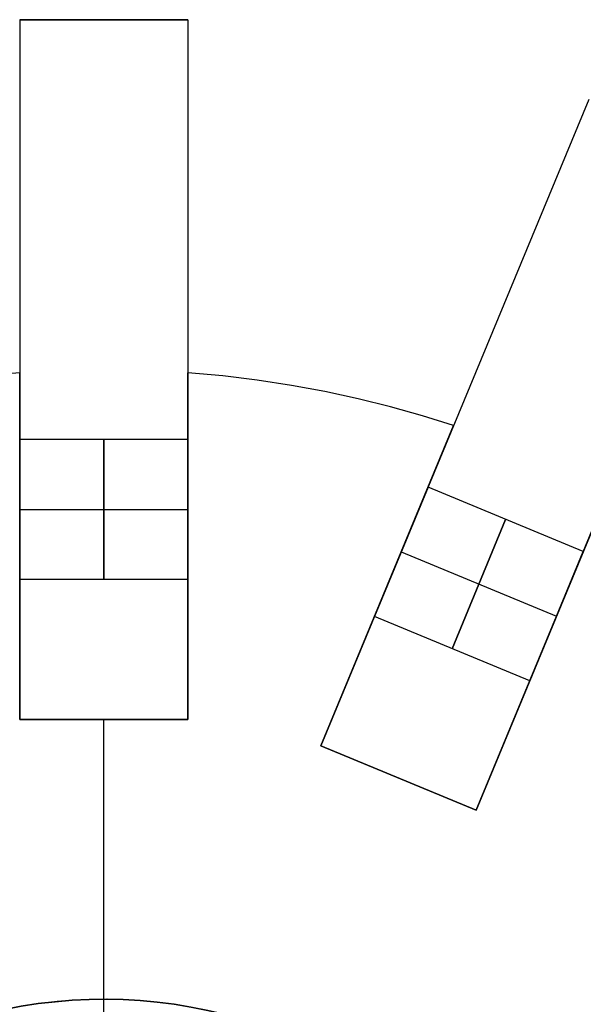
# Model space of a CAD drawing. Header units: millimetres. Extents: x 625 to 835, y -1439 to -1229.
# Tile 8 of 9: x 724 to 764, y -1300 to -1229. Entities that reach past the tile are written whole.
import ezdxf

# ---------------------------------------------------------------- set-up
doc = ezdxf.new("R2010")
doc.units = ezdxf.units.MM

msp = doc.modelspace()

# ---------------------------------------------------------------- linework, layer by layer
at = {"extrusion": (1, 0, 0)}
for points in [[(-1229.424, 20), (-1229.424, 704)], [(-1229.424, 704), (-1229.441, 705.024), (-1229.494, 706.047), (-1229.581, 707.068), (-1229.703, 708.085), (-1229.86, 709.097), (-1230.051, 710.104), (-1230.277, 711.103), (-1230.536, 712.094), (-1230.83, 713.075), (-1231.156, 714.046), (-1231.516, 715.006), (-1231.908, 715.952), (-1232.332, 716.885), (-1232.787, 717.802), (-1233.274, 718.703), (-1233.791, 719.588), (-1234.338, 720.454), (-1234.915, 721.3), (-1235.52, 722.127), (-1236.153, 722.933), (-1236.813, 723.716), (-1237.499, 724.477), (-1238.211, 725.213), (-1238.947, 725.925), (-1239.708, 726.611), (-1240.491, 727.271), (-1241.297, 727.904), (-1242.124, 728.509), (-1242.97, 729.085), (-1243.836, 729.633), (-1244.721, 730.15), (-1245.622, 730.637), (-1246.539, 731.092), (-1247.472, 731.516), (-1248.418, 731.908), (-1249.378, 732.268), (-1250.348, 732.594), (-1251.33, 732.888), (-1252.321, 733.147), (-1253.32, 733.373), (-1254.327, 733.564), (-1255.339, 733.721), (-1256.356, 733.843), (-1257.377, 733.93), (-1258.4, 733.983), (-1259.424, 734)], [(-1259.424, -10), (-1258.4, -9.983), (-1257.377, -9.93), (-1256.356, -9.843), (-1255.339, -9.721), (-1254.327, -9.564), (-1253.32, -9.373), (-1252.321, -9.147), (-1251.33, -8.888), (-1250.348, -8.594), (-1249.378, -8.268), (-1248.418, -7.908), (-1247.472, -7.516), (-1246.539, -7.092), (-1245.622, -6.637), (-1244.721, -6.15), (-1243.836, -5.633), (-1242.97, -5.085), (-1242.124, -4.509), (-1241.297, -3.904), (-1240.491, -3.271), (-1239.708, -2.611), (-1238.947, -1.925), (-1238.211, -1.213), (-1237.499, -0.477), (-1236.813, 0.284), (-1236.153, 1.067), (-1235.52, 1.873), (-1234.915, 2.7), (-1234.338, 3.546), (-1233.791, 4.412), (-1233.274, 5.297), (-1232.787, 6.198), (-1232.332, 7.115), (-1231.908, 8.048), (-1231.516, 8.994), (-1231.156, 9.954), (-1230.83, 10.925), (-1230.536, 11.906), (-1230.277, 12.897), (-1230.051, 13.896), (-1229.86, 14.903), (-1229.703, 15.915), (-1229.581, 16.932), (-1229.494, 17.953), (-1229.441, 18.976), (-1229.424, 20)], [(-1229.424, 704), (-1229.441, 705.024), (-1229.494, 706.047), (-1229.581, 707.068), (-1229.703, 708.085), (-1229.86, 709.097), (-1230.051, 710.104), (-1230.277, 711.103), (-1230.536, 712.094), (-1230.83, 713.075), (-1231.156, 714.046), (-1231.516, 715.006), (-1231.908, 715.952), (-1232.332, 716.885), (-1232.787, 717.802), (-1233.274, 718.703), (-1233.791, 719.588), (-1234.338, 720.454), (-1234.915, 721.3), (-1235.52, 722.127), (-1236.153, 722.933), (-1236.813, 723.716), (-1237.499, 724.477), (-1238.211, 725.213), (-1238.947, 725.925), (-1239.708, 726.611), (-1240.491, 727.271), (-1241.297, 727.904), (-1242.124, 728.509), (-1242.97, 729.085), (-1243.836, 729.633), (-1244.721, 730.15), (-1245.622, 730.637), (-1246.539, 731.092), (-1247.472, 731.516), (-1248.418, 731.908), (-1249.378, 732.268), (-1250.348, 732.594), (-1251.33, 732.888), (-1252.321, 733.147), (-1253.32, 733.373), (-1254.327, 733.564), (-1255.339, 733.721), (-1256.356, 733.843), (-1257.377, 733.93), (-1258.4, 733.983), (-1259.424, 734)], [(-1229.424, 20), (-1229.424, 704)], [(-1259.424, -10), (-1258.4, -9.983), (-1257.377, -9.93), (-1256.356, -9.843), (-1255.339, -9.721), (-1254.327, -9.564), (-1253.32, -9.373), (-1252.321, -9.147), (-1251.33, -8.888), (-1250.348, -8.594), (-1249.378, -8.268), (-1248.418, -7.908), (-1247.472, -7.516), (-1246.539, -7.092), (-1245.622, -6.637), (-1244.721, -6.15), (-1243.836, -5.633), (-1242.97, -5.085), (-1242.124, -4.509), (-1241.297, -3.904), (-1240.491, -3.271), (-1239.708, -2.611), (-1238.947, -1.925), (-1238.211, -1.213), (-1237.499, -0.477), (-1236.813, 0.284), (-1236.153, 1.067), (-1235.52, 1.873), (-1234.915, 2.7), (-1234.338, 3.546), (-1233.791, 4.412), (-1233.274, 5.297), (-1232.787, 6.198), (-1232.332, 7.115), (-1231.908, 8.048), (-1231.516, 8.994), (-1231.156, 9.954), (-1230.83, 10.925), (-1230.536, 11.906), (-1230.277, 12.897), (-1230.051, 13.896), (-1229.86, 14.903), (-1229.703, 15.915), (-1229.581, 16.932), (-1229.494, 17.953), (-1229.441, 18.976), (-1229.424, 20)], [(-1259.424, 734), (-1258.4, 733.983), (-1257.377, 733.93), (-1256.356, 733.843), (-1255.339, 733.721), (-1254.327, 733.564), (-1253.32, 733.373), (-1252.321, 733.147), (-1251.33, 732.888), (-1250.348, 732.594), (-1249.378, 732.268), (-1248.418, 731.908), (-1247.472, 731.516), (-1246.539, 731.092), (-1245.622, 730.637), (-1244.721, 730.15), (-1243.836, 729.633), (-1242.97, 729.085), (-1242.124, 728.509), (-1241.297, 727.904), (-1240.491, 727.271), (-1239.708, 726.611), (-1238.947, 725.925), (-1238.211, 725.213), (-1237.499, 724.477), (-1236.813, 723.716), (-1236.153, 722.933), (-1235.52, 722.127), (-1234.915, 721.3), (-1234.338, 720.454), (-1233.791, 719.588), (-1233.274, 718.703), (-1232.787, 717.802), (-1232.332, 716.885), (-1231.908, 715.952), (-1231.516, 715.006), (-1231.156, 714.046), (-1230.83, 713.075), (-1230.536, 712.094), (-1230.277, 711.103), (-1230.051, 710.104), (-1229.86, 709.097), (-1229.703, 708.085), (-1229.581, 707.068), (-1229.494, 706.047), (-1229.441, 705.024), (-1229.424, 704)], [(-1229.424, 704), (-1229.424, 20)], [(-1229.424, 20), (-1229.441, 18.976), (-1229.494, 17.953), (-1229.581, 16.932), (-1229.703, 15.915), (-1229.86, 14.903), (-1230.051, 13.896), (-1230.277, 12.897), (-1230.536, 11.906), (-1230.83, 10.925), (-1231.156, 9.954), (-1231.516, 8.994), (-1231.908, 8.048), (-1232.332, 7.115), (-1232.787, 6.198), (-1233.274, 5.297), (-1233.791, 4.412), (-1234.338, 3.546), (-1234.915, 2.7), (-1235.52, 1.873), (-1236.153, 1.067), (-1236.813, 0.284), (-1237.499, -0.477), (-1238.211, -1.213), (-1238.947, -1.925), (-1239.708, -2.611), (-1240.491, -3.271), (-1241.297, -3.904), (-1242.124, -4.509), (-1242.97, -5.085), (-1243.836, -5.633), (-1244.721, -6.15), (-1245.622, -6.637), (-1246.539, -7.092), (-1247.472, -7.516), (-1248.418, -7.908), (-1249.378, -8.268), (-1250.348, -8.594), (-1251.33, -8.888), (-1252.321, -9.147), (-1253.32, -9.373), (-1254.327, -9.564), (-1255.339, -9.721), (-1256.356, -9.843), (-1257.377, -9.93), (-1258.4, -9.983), (-1259.424, -10)], [(-1254.424, 733.58), (-1254.424, -9.58)], [(-1254.424, 733.58), (-1254.424, -9.58)], [(-1254.649, 0), (-1254.649, 12)], [(-1254.649, 712), (-1254.649, 724)], [(-1254.649, 0), (-1254.649, 12)], [(-1254.649, 712), (-1254.649, 724)], [(-1258.426, 0), (-1258.426, 12)], [(-1258.426, 712), (-1258.426, 724)], [(-1258.217, 733.58), (-1258.217, -9.58)], [(-1269.424, 734), (-1269.765, 733.994), (-1270.106, 733.977), (-1270.447, 733.948), (-1270.786, 733.907), (-1271.123, 733.855), (-1271.458, 733.791), (-1271.792, 733.716), (-1272.122, 733.629), (-1272.449, 733.531), (-1272.773, 733.423), (-1273.092, 733.303), (-1273.408, 733.172), (-1273.719, 733.031), (-1274.025, 732.879), (-1274.325, 732.717), (-1274.62, 732.544), (-1274.908, 732.362), (-1275.191, 732.17), (-1275.466, 731.968), (-1275.735, 731.757), (-1275.996, 731.537), (-1276.249, 731.308), (-1276.495, 731.071), (-1276.732, 730.826), (-1276.961, 730.572), (-1277.181, 730.311), (-1277.392, 730.042), (-1277.594, 729.767), (-1277.786, 729.485), (-1277.968, 729.196), (-1278.141, 728.901), (-1278.303, 728.601), (-1278.455, 728.295), (-1278.596, 727.984), (-1278.727, 727.669), (-1278.847, 727.349), (-1278.955, 727.025), (-1279.053, 726.698), (-1279.14, 726.368), (-1279.215, 726.035), (-1279.279, 725.699), (-1279.331, 725.362), (-1279.371, 725.023), (-1279.401, 724.682), (-1279.418, 724.341), (-1279.424, 724)], [(-1279.424, 0), (-1279.418, -0.341), (-1279.401, -0.682), (-1279.371, -1.023), (-1279.331, -1.362), (-1279.279, -1.699), (-1279.215, -2.035), (-1279.14, -2.368), (-1279.053, -2.698), (-1278.955, -3.025), (-1278.847, -3.349), (-1278.727, -3.669), (-1278.596, -3.984), (-1278.455, -4.295), (-1278.303, -4.601), (-1278.141, -4.901), (-1277.968, -5.196), (-1277.786, -5.485), (-1277.594, -5.767), (-1277.392, -6.042), (-1277.181, -6.311), (-1276.961, -6.572), (-1276.732, -6.826), (-1276.495, -7.071), (-1276.249, -7.308), (-1275.996, -7.537), (-1275.735, -7.757), (-1275.466, -7.968), (-1275.191, -8.17), (-1274.908, -8.362), (-1274.62, -8.544), (-1274.325, -8.717), (-1274.025, -8.879), (-1273.719, -9.031), (-1273.408, -9.172), (-1273.092, -9.303), (-1272.773, -9.423), (-1272.449, -9.531), (-1272.122, -9.629), (-1271.792, -9.716), (-1271.458, -9.791), (-1271.123, -9.855), (-1270.786, -9.907), (-1270.447, -9.948), (-1270.106, -9.977), (-1269.765, -9.994), (-1269.424, -10)], [(-1269.424, 734), (-1269.765, 733.994), (-1270.106, 733.977), (-1270.447, 733.948), (-1270.786, 733.907), (-1271.123, 733.855), (-1271.458, 733.791), (-1271.792, 733.716), (-1272.122, 733.629), (-1272.449, 733.531), (-1272.773, 733.423), (-1273.092, 733.303), (-1273.408, 733.172), (-1273.719, 733.031), (-1274.025, 732.879), (-1274.325, 732.717), (-1274.62, 732.544), (-1274.908, 732.362), (-1275.191, 732.17), (-1275.466, 731.968), (-1275.735, 731.757), (-1275.996, 731.537), (-1276.249, 731.308), (-1276.495, 731.071), (-1276.732, 730.826), (-1276.961, 730.572), (-1277.181, 730.311), (-1277.392, 730.042), (-1277.594, 729.767), (-1277.786, 729.485), (-1277.968, 729.196), (-1278.141, 728.901), (-1278.303, 728.601), (-1278.455, 728.295), (-1278.596, 727.984), (-1278.727, 727.669), (-1278.847, 727.349), (-1278.955, 727.025), (-1279.053, 726.698), (-1279.14, 726.368), (-1279.215, 726.035), (-1279.279, 725.699), (-1279.331, 725.362), (-1279.371, 725.023), (-1279.401, 724.682), (-1279.418, 724.341), (-1279.424, 724)], [(-1279.424, 0), (-1279.418, -0.341), (-1279.401, -0.682), (-1279.371, -1.023), (-1279.331, -1.362), (-1279.279, -1.699), (-1279.215, -2.035), (-1279.14, -2.368), (-1279.053, -2.698), (-1278.955, -3.025), (-1278.847, -3.349), (-1278.727, -3.669), (-1278.596, -3.984), (-1278.455, -4.295), (-1278.303, -4.601), (-1278.141, -4.901), (-1277.968, -5.196), (-1277.786, -5.485), (-1277.594, -5.767), (-1277.392, -6.042), (-1277.181, -6.311), (-1276.961, -6.572), (-1276.732, -6.826), (-1276.495, -7.071), (-1276.249, -7.308), (-1275.996, -7.537), (-1275.735, -7.757), (-1275.466, -7.968), (-1275.191, -8.17), (-1274.908, -8.362), (-1274.62, -8.544), (-1274.325, -8.717), (-1274.025, -8.879), (-1273.719, -9.031), (-1273.408, -9.172), (-1273.092, -9.303), (-1272.773, -9.423), (-1272.449, -9.531), (-1272.122, -9.629), (-1271.792, -9.716), (-1271.458, -9.791), (-1271.123, -9.855), (-1270.786, -9.907), (-1270.447, -9.948), (-1270.106, -9.977), (-1269.765, -9.994), (-1269.424, -10)], [(-1279.424, 724), (-1279.418, 724.341), (-1279.401, 724.682), (-1279.371, 725.023), (-1279.331, 725.362), (-1279.279, 725.699), (-1279.215, 726.035), (-1279.14, 726.368), (-1279.053, 726.698), (-1278.955, 727.025), (-1278.847, 727.349), (-1278.727, 727.669), (-1278.596, 727.984), (-1278.455, 728.295), (-1278.303, 728.601), (-1278.141, 728.901), (-1277.968, 729.196), (-1277.786, 729.485), (-1277.594, 729.767), (-1277.392, 730.042), (-1277.181, 730.311), (-1276.961, 730.572), (-1276.732, 730.826), (-1276.495, 731.071), (-1276.249, 731.308), (-1275.996, 731.537), (-1275.735, 731.757), (-1275.466, 731.968), (-1275.191, 732.17), (-1274.908, 732.362), (-1274.62, 732.544), (-1274.325, 732.717), (-1274.025, 732.879), (-1273.719, 733.031), (-1273.408, 733.172), (-1273.092, 733.303), (-1272.773, 733.423), (-1272.449, 733.531), (-1272.122, 733.629), (-1271.792, 733.716), (-1271.458, 733.791), (-1271.123, 733.855), (-1270.786, 733.907), (-1270.447, 733.948), (-1270.106, 733.977), (-1269.765, 733.994), (-1269.424, 734)], [(-1269.424, -10), (-1269.765, -9.994), (-1270.106, -9.977), (-1270.447, -9.948), (-1270.786, -9.907), (-1271.123, -9.855), (-1271.458, -9.791), (-1271.792, -9.716), (-1272.122, -9.629), (-1272.449, -9.531), (-1272.773, -9.423), (-1273.092, -9.303), (-1273.408, -9.172), (-1273.719, -9.031), (-1274.025, -8.879), (-1274.325, -8.717), (-1274.62, -8.544), (-1274.908, -8.362), (-1275.191, -8.17), (-1275.466, -7.968), (-1275.735, -7.757), (-1275.996, -7.537), (-1276.249, -7.308), (-1276.495, -7.071), (-1276.732, -6.826), (-1276.961, -6.572), (-1277.181, -6.311), (-1277.392, -6.042), (-1277.594, -5.767), (-1277.786, -5.485), (-1277.968, -5.196), (-1278.141, -4.901), (-1278.303, -4.601), (-1278.455, -4.295), (-1278.596, -3.984), (-1278.727, -3.669), (-1278.847, -3.349), (-1278.955, -3.025), (-1279.053, -2.698), (-1279.14, -2.368), (-1279.215, -2.035), (-1279.279, -1.699), (-1279.331, -1.362), (-1279.371, -1.023), (-1279.401, -0.682), (-1279.418, -0.341), (-1279.424, 0)], [(-1279.424, 712), (-1279.424, 12)], [(-1279.424, 712), (-1279.424, 12)], [(-1279.424, 12), (-1279.424, 712)], [(-1281.314, 712), (-1281.314, 12)], [(-1283.611, 712), (-1283.611, 12)], [(-1285.907, 12), (-1285.907, 712)], [(-1299.424, -0.01), (-1299.424, 12.01)]]:
    msp.add_lwpolyline(points, dxfattribs=at)
for points in [[(736, -1229.424), (724, -1229.424)], [(736, -1229.424), (724, -1229.424)], [(724, -1229.424), (736, -1229.424)], [(724, -1229.424), (724, -1279.424)], [(736, -1229.424), (736, -1279.424)], [(764.638, -1235.12), (745.504, -1281.314)], [(775.725, -1239.713), (756.591, -1285.907)], [(724, -1254.649), (721.672, -1254.859), (719.325, -1255.139), (716.962, -1255.494), (714.585, -1255.923), (712.199, -1256.43), (709.806, -1257.015), (707.41, -1257.68), (705.015, -1258.426)], [(724, -1254.649), (721.672, -1254.859), (719.325, -1255.139), (716.962, -1255.494), (714.585, -1255.923), (712.199, -1256.43), (709.806, -1257.015), (707.41, -1257.68), (705.015, -1258.426)], [(724, -1254.649), (721.672, -1254.859), (719.325, -1255.139), (716.962, -1255.494), (714.585, -1255.923), (712.199, -1256.43), (709.806, -1257.015), (707.41, -1257.68), (705.015, -1258.426)], [(724, -1254.649), (721.672, -1254.859), (719.325, -1255.139), (716.962, -1255.494), (714.585, -1255.923), (712.199, -1256.43), (709.806, -1257.015), (707.41, -1257.68), (705.015, -1258.426)], [(724, -1254.649), (724, -1264.424)], [(724, -1264.424), (724, -1254.649)], [(724, -1254.649), (724, -1264.424)], [(724, -1264.424), (724, -1254.649)], [(754.985, -1258.426), (752.754, -1257.728), (750.479, -1257.089), (748.16, -1256.512), (745.8, -1256), (743.401, -1255.554), (740.966, -1255.179), (738.498, -1254.877), (736, -1254.649)], [(754.985, -1258.426), (752.754, -1257.728), (750.479, -1257.089), (748.16, -1256.512), (745.8, -1256), (743.401, -1255.554), (740.966, -1255.179), (738.498, -1254.877), (736, -1254.649)], [(754.985, -1258.426), (752.754, -1257.728), (750.479, -1257.089), (748.16, -1256.512), (745.8, -1256), (743.401, -1255.554), (740.966, -1255.179), (738.498, -1254.877), (736, -1254.649)], [(754.985, -1258.426), (752.754, -1257.728), (750.479, -1257.089), (748.16, -1256.512), (745.8, -1256), (743.401, -1255.554), (740.966, -1255.179), (738.498, -1254.877), (736, -1254.649)], [(736, -1264.424), (736, -1254.649)], [(736, -1254.649), (736, -1264.424)], [(736, -1264.424), (736, -1254.649)], [(736, -1254.649), (736, -1264.424)], [(754.985, -1258.426), (752.754, -1257.728), (750.479, -1257.089), (748.16, -1256.512), (745.8, -1256), (743.401, -1255.554), (740.966, -1255.179), (738.498, -1254.877), (736, -1254.649)], [(754.985, -1258.426), (752.754, -1257.728), (750.479, -1257.089), (748.16, -1256.512), (745.8, -1256), (743.401, -1255.554), (740.966, -1255.179), (738.498, -1254.877), (736, -1254.649)], [(754.985, -1258.426), (751.245, -1267.456)], [(751.245, -1267.456), (754.985, -1258.426)], [(754.985, -1258.426), (751.245, -1267.456)], [(751.245, -1267.456), (754.985, -1258.426)], [(724, -1259.424), (724, -1269.424)], [(724, -1269.424), (724, -1259.424)], [(736, -1259.424), (724, -1259.424)], [(736, -1259.424), (724, -1259.424)], [(730, -1259.424), (730, -1269.424)], [(730, -1269.424), (730, -1259.424)], [(736, -1269.424), (736, -1259.424)], [(736, -1259.424), (736, -1269.424)], [(753.158, -1262.837), (749.331, -1272.076)], [(749.331, -1272.076), (753.158, -1262.837)], [(764.245, -1267.429), (753.158, -1262.837)], [(764.245, -1267.429), (753.158, -1262.837)], [(762.331, -1272.048), (766.072, -1263.018)], [(766.072, -1263.018), (762.331, -1272.048)], [(762.331, -1272.048), (766.072, -1263.018)], [(766.072, -1263.018), (762.331, -1272.048)], [(724, -1264.424), (724, -1279.424)], [(724, -1279.424), (724, -1264.424)], [(724, -1264.424), (724, -1279.424)], [(724, -1279.424), (724, -1264.424)], [(724, -1264.424), (736, -1264.424)], [(724, -1264.424), (736, -1264.424)], [(736, -1279.424), (736, -1264.424)], [(736, -1264.424), (736, -1279.424)], [(736, -1279.424), (736, -1264.424)], [(736, -1264.424), (736, -1279.424)], [(758.701, -1265.133), (754.874, -1274.372)], [(754.874, -1274.372), (758.701, -1265.133)], [(751.245, -1267.456), (745.504, -1281.314)], [(745.504, -1281.314), (751.245, -1267.456)], [(751.245, -1267.456), (745.504, -1281.314)], [(745.504, -1281.314), (751.245, -1267.456)], [(751.245, -1267.456), (762.331, -1272.048)], [(751.245, -1267.456), (762.331, -1272.048)], [(760.418, -1276.668), (764.245, -1267.429)], [(764.245, -1267.429), (760.418, -1276.668)], [(736, -1269.424), (724, -1269.424)], [(736, -1269.424), (724, -1269.424)], [(760.418, -1276.668), (749.331, -1272.076)], [(760.418, -1276.668), (749.331, -1272.076)], [(756.591, -1285.907), (762.331, -1272.048)], [(762.331, -1272.048), (756.591, -1285.907)], [(756.591, -1285.907), (762.331, -1272.048)], [(762.331, -1272.048), (756.591, -1285.907)], [(724, -1279.424), (736, -1279.424)], [(736, -1279.424), (724, -1279.424)], [(736, -1279.424), (724, -1279.424)], [(736, -1279.424), (724, -1279.424)], [(724, -1279.424), (736, -1279.424)], [(730, -1299.424), (730, -1279.424)], [(730, -1316.924), (730, -1279.424)], [(730, -1299.424), (730, -1279.424)], [(730, -1316.924), (730, -1279.424)], [(745.504, -1281.314), (756.591, -1285.907)], [(756.591, -1285.907), (745.504, -1281.314)], [(756.591, -1285.907), (745.504, -1281.314)], [(756.591, -1285.907), (745.504, -1281.314)], [(745.504, -1281.314), (756.591, -1285.907)], [(735.145, -1299.804), (733.94, -1299.646), (732.731, -1299.531), (731.518, -1299.457), (730.304, -1299.425), (729.089, -1299.436), (727.875, -1299.488), (726.664, -1299.583), (725.457, -1299.72), (724.255, -1299.899)]]:
    msp.add_lwpolyline(points)
at = {"extrusion": (0.92388, -0.382683, 9.28108e-15)}
msp.add_lwpolyline([(-848.488, 704), (-848.506, 705.024), (-848.558, 706.047), (-848.645, 707.068), (-848.767, 708.085), (-848.924, 709.097), (-849.116, 710.104), (-849.341, 711.103), (-849.601, 712.094), (-849.894, 713.075), (-850.22, 714.046), (-850.58, 715.006), (-850.972, 715.952), (-851.396, 716.885), (-851.851, 717.802), (-852.338, 718.703), (-852.855, 719.588), (-853.403, 720.454), (-853.979, 721.3), (-854.584, 722.127), (-855.217, 722.933), (-855.877, 723.716), (-856.563, 724.477), (-857.275, 725.213), (-858.011, 725.925), (-858.772, 726.611), (-859.555, 727.271), (-860.361, 727.904), (-861.188, 728.509), (-862.034, 729.085), (-862.901, 729.633), (-863.785, 730.15), (-864.686, 730.637), (-865.604, 731.092), (-866.536, 731.516), (-867.482, 731.908), (-868.442, 732.268), (-869.413, 732.594), (-870.394, 732.888), (-871.385, 733.147), (-872.384, 733.373), (-873.391, 733.564), (-874.403, 733.721), (-875.42, 733.843), (-876.441, 733.93), (-877.464, 733.983), (-878.488, 734)], dxfattribs=at)
at = {"extrusion": (0.92388, -0.382683, -1.40393e-15)}
msp.add_lwpolyline([(-878.488, -10), (-877.464, -9.983), (-876.441, -9.93), (-875.42, -9.843), (-874.403, -9.721), (-873.391, -9.564), (-872.384, -9.373), (-871.385, -9.147), (-870.394, -8.888), (-869.413, -8.594), (-868.442, -8.268), (-867.482, -7.908), (-866.536, -7.516), (-865.604, -7.092), (-864.686, -6.637), (-863.785, -6.15), (-862.901, -5.633), (-862.034, -5.085), (-861.188, -4.509), (-860.361, -3.904), (-859.555, -3.271), (-858.772, -2.611), (-858.011, -1.925), (-857.275, -1.213), (-856.563, -0.477), (-855.877, 0.284), (-855.217, 1.067), (-854.584, 1.873), (-853.979, 2.7), (-853.403, 3.546), (-852.855, 4.412), (-852.338, 5.297), (-851.851, 6.198), (-851.396, 7.115), (-850.972, 8.048), (-850.58, 8.994), (-850.22, 9.954), (-849.894, 10.925), (-849.601, 11.906), (-849.341, 12.897), (-849.116, 13.896), (-848.924, 14.903), (-848.767, 15.915), (-848.645, 16.932), (-848.558, 17.953), (-848.506, 18.976), (-848.488, 20)], dxfattribs=at)
at = {"extrusion": (0.92388, -0.382683, 8.22249e-16)}
msp.add_lwpolyline([(-848.488, 704), (-848.506, 705.024), (-848.558, 706.047), (-848.645, 707.068), (-848.767, 708.085), (-848.924, 709.097), (-849.116, 710.104), (-849.341, 711.103), (-849.601, 712.094), (-849.894, 713.075), (-850.22, 714.046), (-850.58, 715.006), (-850.972, 715.952), (-851.396, 716.885), (-851.851, 717.802), (-852.338, 718.703), (-852.855, 719.588), (-853.403, 720.454), (-853.979, 721.3), (-854.584, 722.127), (-855.217, 722.933), (-855.877, 723.716), (-856.563, 724.477), (-857.275, 725.213), (-858.011, 725.925), (-858.772, 726.611), (-859.555, 727.271), (-860.361, 727.904), (-861.188, 728.509), (-862.034, 729.085), (-862.901, 729.633), (-863.785, 730.15), (-864.686, 730.637), (-865.604, 731.092), (-866.536, 731.516), (-867.482, 731.908), (-868.442, 732.268), (-869.413, 732.594), (-870.394, 732.888), (-871.385, 733.147), (-872.384, 733.373), (-873.391, 733.564), (-874.403, 733.721), (-875.42, 733.843), (-876.441, 733.93), (-877.464, 733.983), (-878.488, 734)], dxfattribs=at)
at = {"extrusion": (0.92388, -0.382683, 4.56015e-15)}
msp.add_lwpolyline([(-878.488, -10), (-877.464, -9.983), (-876.441, -9.93), (-875.42, -9.843), (-874.403, -9.721), (-873.391, -9.564), (-872.384, -9.373), (-871.385, -9.147), (-870.394, -8.888), (-869.413, -8.594), (-868.442, -8.268), (-867.482, -7.908), (-866.536, -7.516), (-865.604, -7.092), (-864.686, -6.637), (-863.785, -6.15), (-862.901, -5.633), (-862.034, -5.085), (-861.188, -4.509), (-860.361, -3.904), (-859.555, -3.271), (-858.772, -2.611), (-858.011, -1.925), (-857.275, -1.213), (-856.563, -0.477), (-855.877, 0.284), (-855.217, 1.067), (-854.584, 1.873), (-853.979, 2.7), (-853.403, 3.546), (-852.855, 4.412), (-852.338, 5.297), (-851.851, 6.198), (-851.396, 7.115), (-850.972, 8.048), (-850.58, 8.994), (-850.22, 9.954), (-849.894, 10.925), (-849.601, 11.906), (-849.341, 12.897), (-849.116, 13.896), (-848.924, 14.903), (-848.767, 15.915), (-848.645, 16.932), (-848.558, 17.953), (-848.506, 18.976), (-848.488, 20)], dxfattribs=at)
at = {"extrusion": (0.92388, -0.382683, -4.92037e-15)}
msp.add_lwpolyline([(-848.488, 20), (-848.506, 18.976), (-848.558, 17.953), (-848.645, 16.932), (-848.767, 15.915), (-848.924, 14.903), (-849.116, 13.896), (-849.341, 12.897), (-849.601, 11.906), (-849.894, 10.925), (-850.22, 9.954), (-850.58, 8.994), (-850.972, 8.048), (-851.396, 7.115), (-851.851, 6.198), (-852.338, 5.297), (-852.855, 4.412), (-853.403, 3.546), (-853.979, 2.7), (-854.584, 1.873), (-855.217, 1.067), (-855.877, 0.284), (-856.563, -0.477), (-857.275, -1.213), (-858.011, -1.925), (-858.772, -2.611), (-859.555, -3.271), (-860.361, -3.904), (-861.188, -4.509), (-862.034, -5.085), (-862.901, -5.633), (-863.785, -6.15), (-864.686, -6.637), (-865.604, -7.092), (-866.536, -7.516), (-867.482, -7.908), (-868.442, -8.268), (-869.413, -8.594), (-870.394, -8.888), (-871.385, -9.147), (-872.384, -9.373), (-873.391, -9.564), (-874.403, -9.721), (-875.42, -9.843), (-876.441, -9.93), (-877.464, -9.983), (-878.488, -10)], dxfattribs=at)
at = {"extrusion": (0.92388, -0.382683, 1.30348e-14)}
msp.add_lwpolyline([(-888.488, 734), (-888.829, 733.994), (-889.17, 733.977), (-889.511, 733.948), (-889.85, 733.907), (-890.187, 733.855), (-890.523, 733.791), (-890.856, 733.716), (-891.186, 733.629), (-891.513, 733.531), (-891.837, 733.423), (-892.157, 733.303), (-892.472, 733.172), (-892.783, 733.031), (-893.089, 732.879), (-893.389, 732.717), (-893.684, 732.544), (-893.973, 732.362), (-894.255, 732.17), (-894.53, 731.968), (-894.799, 731.757), (-895.06, 731.537), (-895.314, 731.308), (-895.559, 731.071), (-895.796, 730.826), (-896.025, 730.572), (-896.245, 730.311), (-896.456, 730.042), (-896.658, 729.767), (-896.85, 729.485), (-897.032, 729.196), (-897.205, 728.901), (-897.367, 728.601), (-897.519, 728.295), (-897.66, 727.984), (-897.791, 727.669), (-897.911, 727.349), (-898.019, 727.025), (-898.117, 726.698), (-898.204, 726.368), (-898.279, 726.035), (-898.343, 725.699), (-898.395, 725.362), (-898.436, 725.023), (-898.465, 724.682), (-898.482, 724.341), (-898.488, 724)], dxfattribs=at)
at = {"extrusion": (0.92388, -0.382683, -1.60921e-14)}
msp.add_lwpolyline([(-898.488, 0), (-898.482, -0.341), (-898.465, -0.682), (-898.436, -1.023), (-898.395, -1.362), (-898.343, -1.699), (-898.279, -2.035), (-898.204, -2.368), (-898.117, -2.698), (-898.019, -3.025), (-897.911, -3.349), (-897.791, -3.669), (-897.66, -3.984), (-897.519, -4.295), (-897.367, -4.601), (-897.205, -4.901), (-897.032, -5.196), (-896.85, -5.485), (-896.658, -5.767), (-896.456, -6.042), (-896.245, -6.311), (-896.025, -6.572), (-895.796, -6.826), (-895.559, -7.071), (-895.314, -7.308), (-895.06, -7.537), (-894.799, -7.757), (-894.53, -7.968), (-894.255, -8.17), (-893.973, -8.362), (-893.684, -8.544), (-893.389, -8.717), (-893.089, -8.879), (-892.783, -9.031), (-892.472, -9.172), (-892.157, -9.303), (-891.837, -9.423), (-891.513, -9.531), (-891.186, -9.629), (-890.856, -9.716), (-890.523, -9.791), (-890.187, -9.855), (-889.85, -9.907), (-889.511, -9.948), (-889.17, -9.977), (-888.829, -9.994), (-888.488, -10)], dxfattribs=at)
at = {"extrusion": (0.92388, -0.382683, 8.65818e-15)}
msp.add_lwpolyline([(-888.488, 734), (-888.829, 733.994), (-889.17, 733.977), (-889.511, 733.948), (-889.85, 733.907), (-890.187, 733.855), (-890.523, 733.791), (-890.856, 733.716), (-891.186, 733.629), (-891.513, 733.531), (-891.837, 733.423), (-892.157, 733.303), (-892.472, 733.172), (-892.783, 733.031), (-893.089, 732.879), (-893.389, 732.717), (-893.684, 732.544), (-893.973, 732.362), (-894.255, 732.17), (-894.53, 731.968), (-894.799, 731.757), (-895.06, 731.537), (-895.314, 731.308), (-895.559, 731.071), (-895.796, 730.826), (-896.025, 730.572), (-896.245, 730.311), (-896.456, 730.042), (-896.658, 729.767), (-896.85, 729.485), (-897.032, 729.196), (-897.205, 728.901), (-897.367, 728.601), (-897.519, 728.295), (-897.66, 727.984), (-897.791, 727.669), (-897.911, 727.349), (-898.019, 727.025), (-898.117, 726.698), (-898.204, 726.368), (-898.279, 726.035), (-898.343, 725.699), (-898.395, 725.362), (-898.436, 725.023), (-898.465, 724.682), (-898.482, 724.341), (-898.488, 724)], dxfattribs=at)
at = {"extrusion": (0.92388, -0.382683, 1.85116e-14)}
msp.add_lwpolyline([(-898.488, 0), (-898.482, -0.341), (-898.465, -0.682), (-898.436, -1.023), (-898.395, -1.362), (-898.343, -1.699), (-898.279, -2.035), (-898.204, -2.368), (-898.117, -2.698), (-898.019, -3.025), (-897.911, -3.349), (-897.791, -3.669), (-897.66, -3.984), (-897.519, -4.295), (-897.367, -4.601), (-897.205, -4.901), (-897.032, -5.196), (-896.85, -5.485), (-896.658, -5.767), (-896.456, -6.042), (-896.245, -6.311), (-896.025, -6.572), (-895.796, -6.826), (-895.559, -7.071), (-895.314, -7.308), (-895.06, -7.537), (-894.799, -7.757), (-894.53, -7.968), (-894.255, -8.17), (-893.973, -8.362), (-893.684, -8.544), (-893.389, -8.717), (-893.089, -8.879), (-892.783, -9.031), (-892.472, -9.172), (-892.157, -9.303), (-891.837, -9.423), (-891.513, -9.531), (-891.186, -9.629), (-890.856, -9.716), (-890.523, -9.791), (-890.187, -9.855), (-889.85, -9.907), (-889.511, -9.948), (-889.17, -9.977), (-888.829, -9.994), (-888.488, -10)], dxfattribs=at)
at = {"extrusion": (0.92388, -0.382683, -1.85688e-15)}
msp.add_lwpolyline([(-898.488, 724), (-898.482, 724.341), (-898.465, 724.682), (-898.436, 725.023), (-898.395, 725.362), (-898.343, 725.699), (-898.279, 726.035), (-898.204, 726.368), (-898.117, 726.698), (-898.019, 727.025), (-897.911, 727.349), (-897.791, 727.669), (-897.66, 727.984), (-897.519, 728.295), (-897.367, 728.601), (-897.205, 728.901), (-897.032, 729.196), (-896.85, 729.485), (-896.658, 729.767), (-896.456, 730.042), (-896.245, 730.311), (-896.025, 730.572), (-895.796, 730.826), (-895.559, 731.071), (-895.314, 731.308), (-895.06, 731.537), (-894.799, 731.757), (-894.53, 731.968), (-894.255, 732.17), (-893.973, 732.362), (-893.684, 732.544), (-893.389, 732.717), (-893.089, 732.879), (-892.783, 733.031), (-892.472, 733.172), (-892.157, 733.303), (-891.837, 733.423), (-891.513, 733.531), (-891.186, 733.629), (-890.856, 733.716), (-890.523, 733.791), (-890.187, 733.855), (-889.85, 733.907), (-889.511, 733.948), (-889.17, 733.977), (-888.829, 733.994), (-888.488, 734)], dxfattribs=at)
at = {"extrusion": (0.92388, -0.382683, 1.83814e-15)}
msp.add_lwpolyline([(-898.488, 0), (-898.482, -0.341), (-898.465, -0.682), (-898.436, -1.023), (-898.395, -1.362), (-898.343, -1.699), (-898.279, -2.035), (-898.204, -2.368), (-898.117, -2.698), (-898.019, -3.025), (-897.911, -3.349), (-897.791, -3.669), (-897.66, -3.984), (-897.519, -4.295), (-897.367, -4.601), (-897.205, -4.901), (-897.032, -5.196), (-896.85, -5.485), (-896.658, -5.767), (-896.456, -6.042), (-896.245, -6.311), (-896.025, -6.572), (-895.796, -6.826), (-895.559, -7.071), (-895.314, -7.308), (-895.06, -7.537), (-894.799, -7.757), (-894.53, -7.968), (-894.255, -8.17), (-893.973, -8.362), (-893.684, -8.544), (-893.389, -8.717), (-893.089, -8.879), (-892.783, -9.031), (-892.472, -9.172), (-892.157, -9.303), (-891.837, -9.423), (-891.513, -9.531), (-891.186, -9.629), (-890.856, -9.716), (-890.523, -9.791), (-890.187, -9.855), (-889.85, -9.907), (-889.511, -9.948), (-889.17, -9.977), (-888.829, -9.994), (-888.488, -10)], dxfattribs=at)
at = {"extrusion": (0.000142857, -2.84161e-05, 1)}
msp.add_lwpolyline([(765, -1334.424), (764.979, -1333.206), (764.915, -1331.99), (764.809, -1330.777), (764.662, -1329.568), (764.472, -1328.365), (764.24, -1327.17), (763.967, -1325.983), (763.653, -1324.806), (763.298, -1323.641), (762.902, -1322.49), (762.467, -1321.352), (761.993, -1320.231), (761.48, -1319.126), (760.929, -1318.04), (760.34, -1316.974), (759.714, -1315.929), (759.053, -1314.907), (758.356, -1313.908), (757.626, -1312.934), (756.861, -1311.986), (756.064, -1311.065), (755.236, -1310.172), (754.377, -1309.309), (753.488, -1308.476), (752.572, -1307.675), (751.627, -1306.906), (750.657, -1306.17), (749.661, -1305.468), (748.642, -1304.802), (747.6, -1304.171), (746.537, -1303.577), (745.454, -1303.021), (744.352, -1302.502), (743.233, -1302.022), (742.098, -1301.581), (740.948, -1301.18), (739.785, -1300.819), (738.61, -1300.499), (737.424, -1300.22), (736.23, -1299.983), (735.028, -1299.787), (733.82, -1299.633), (732.607, -1299.521), (731.391, -1299.452), (730.174, -1299.424), (728.956, -1299.439), (727.74, -1299.497), (726.526, -1299.597), (725.317, -1299.739), (724.113, -1299.923), (722.916, -1300.148), (721.728, -1300.415), (720.55, -1300.724), (719.383, -1301.073), (718.229, -1301.463), (717.09, -1301.892), (715.966, -1302.361), (714.859, -1302.868), (713.77, -1303.414), (712.701, -1303.998), (711.653, -1304.618), (710.627, -1305.274), (709.625, -1305.966), (708.647, -1306.692), (707.696, -1307.452), (706.771, -1308.244), (705.874, -1309.068), (705.006, -1309.922), (704.169, -1310.807), (703.363, -1311.72), (702.589, -1312.66), (701.849, -1313.627), (701.142, -1314.619), (700.471, -1315.635), (699.835, -1316.673), (699.236, -1317.734), (698.674, -1318.814), (698.15, -1319.913), (697.664, -1321.03)], dxfattribs=at)
at = {"extrusion": (-0.000142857, 2.84161e-05, 1)}
msp.add_lwpolyline([(697.666, -1321.03), (698.151, -1319.914), (698.676, -1318.814), (699.238, -1317.734), (699.837, -1316.674), (700.473, -1315.635), (701.144, -1314.619), (701.851, -1313.627), (702.591, -1312.66), (703.365, -1311.72), (704.171, -1310.807), (705.008, -1309.923), (705.876, -1309.068), (706.772, -1308.244), (707.697, -1307.452), (708.649, -1306.692), (709.627, -1305.966), (710.629, -1305.275), (711.655, -1304.618), (712.703, -1303.998), (713.772, -1303.415), (714.861, -1302.869), (715.968, -1302.361), (717.091, -1301.892), (718.231, -1301.463), (719.385, -1301.073), (720.552, -1300.724), (721.73, -1300.416), (722.918, -1300.149), (724.114, -1299.923), (725.318, -1299.739), (726.528, -1299.597), (727.742, -1299.497), (728.958, -1299.44), (730.176, -1299.425), (731.393, -1299.452), (732.609, -1299.522), (733.822, -1299.633), (735.03, -1299.787), (736.232, -1299.983), (737.426, -1300.221), (738.611, -1300.5), (739.786, -1300.82), (740.95, -1301.181), (742.099, -1301.582), (743.235, -1302.022), (744.354, -1302.502), (745.456, -1303.021), (746.539, -1303.578), (747.602, -1304.172), (748.644, -1304.802), (749.663, -1305.469), (750.659, -1306.17), (751.629, -1306.906), (752.573, -1307.675), (753.49, -1308.476), (754.379, -1309.309), (755.238, -1310.172), (756.066, -1311.065), (756.863, -1311.986), (757.627, -1312.934), (758.358, -1313.908), (759.055, -1314.907), (759.716, -1315.93), (760.342, -1316.975), (760.93, -1318.041), (761.481, -1319.126), (761.995, -1320.231), (762.469, -1321.352), (762.904, -1322.49), (763.299, -1323.642), (763.654, -1324.807), (763.969, -1325.983), (764.242, -1327.17), (764.473, -1328.366), (764.663, -1329.569), (764.811, -1330.777), (764.917, -1331.99), (764.981, -1333.207), (765.002, -1334.424)], dxfattribs=at)

doc.saveas('drawing.dxf')
